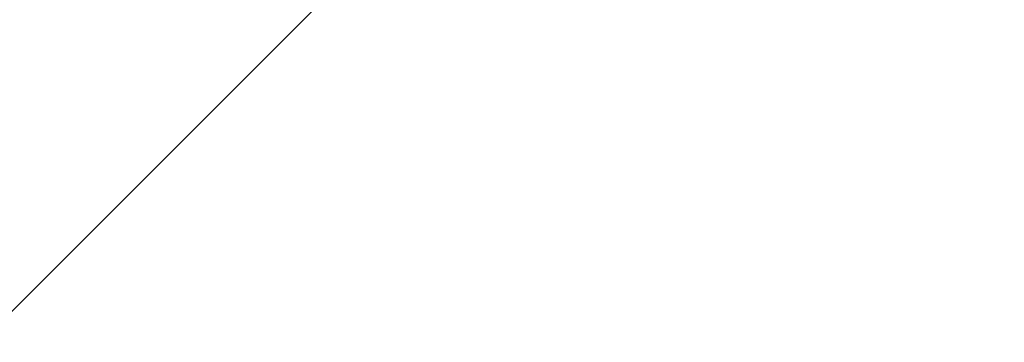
# Model space of a CAD drawing. Header units: millimetres. Extents: x -1777 to 1198744, y 17256 to 76241.
# Tile 161 of 201: x 128335.038 to 128336.965, y 52466.01 to 52466.641. Entities that reach past the tile are written whole.
import ezdxf

# ---------------------------------------------------------------- set-up
doc = ezdxf.new("R2010")
doc.units = ezdxf.units.MM
doc.layers.add('Beschriftung', color=7, linetype='Continuous', lineweight=9)
doc.styles.add('LBB3.5M1000', font='isocp.shx', dxfattribs={"height": 3.5})

msp = doc.modelspace()

# ---------------------------------------------------------------- hatches: boundary and pattern name
at = {"lineweight": 9}
h = msp.add_hatch(dxfattribs=at)
h.set_pattern_fill('ANSI31', color=256)
h.set_pattern_definition([(45, (42400.086, 91010.9538), (-2.24506403, 2.24506403), [])])
h.paths.add_polyline_path([(128430.59851, 52453.67604), (128430.59851, 52456.17604), (128360.59851, 52456.17604), (128360.59851, 52386.17604), (128363.09851, 52386.17604, 0.4142136), (128367.59851, 52390.67604), (128367.59851, 52440.17604, -0.4142136), (128376.59851, 52449.17604), (128426.09851, 52449.17604, 0.4142136)])
h.paths.add_polyline_path([(128384.58417, 52464.17604), (128384.58417, 52467.17604), (128324.58417, 52467.17604), (128324.58417, 52427.17604), (128327.58417, 52427.17604, 0.4142136), (128330.58417, 52430.17604), (128330.58417, 52455.17604, -0.4142136), (128336.58417, 52461.17604), (128381.58417, 52461.17604, 0.4142136)])

# ---------------------------------------------------------------- texts
at = {"layer": 'Beschriftung', "insert": (-641.05085, 52759.07674), "char_height": 500, "width": 7399.7669481, "attachment_point": 1, "style": 'LBB3.5M1000'}
msp.add_mtext('\\pi2004.5;{\\fArial|b0|i0|c0|p34;TOP VIEW\\P\\pi1431.8;\\fArial|b0|i1|c0|p34;DRAUFSICHT\\P\\pi64.583;\\fArial|b0|i0|c0|p34;\\H0.6x;(SECTION THROUGH PUMP HOUSE)\\P\\pi330.31;\\fArial|b0|i1|c0|p34;(SCHNITT DURCH PUMPENHAUS)}', dxfattribs=at)

doc.saveas('drawing.dxf')
